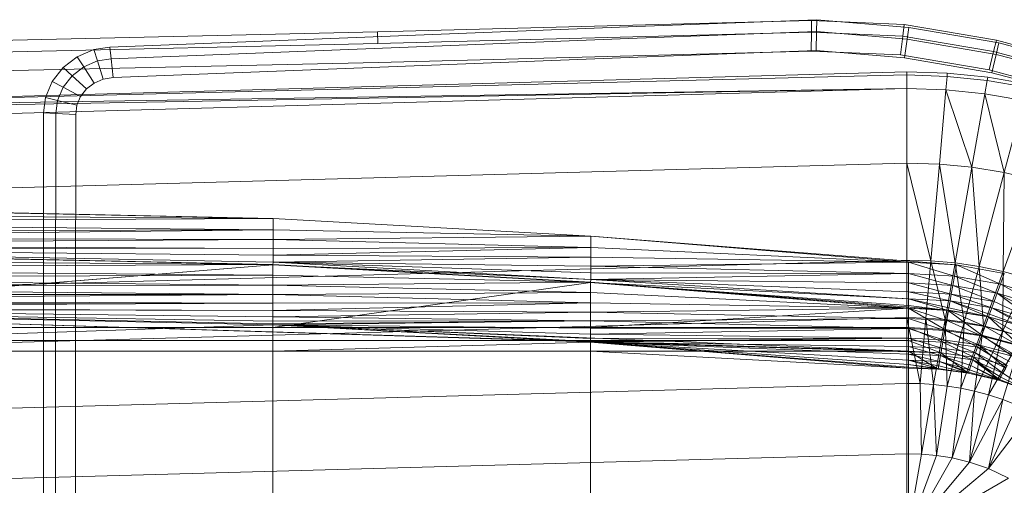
# Model space of a CAD drawing. Header units: metres. Extents: x 391.1 to 427.5, y 12.7 to 28.4.
# Tile 94 of 135: x 407.743 to 408.099, y 27.25 to 27.418. Entities that reach past the tile are written whole.
import ezdxf

# ---------------------------------------------------------------- set-up
doc = ezdxf.new("R2010")
doc.units = ezdxf.units.M
doc.layers.add('A-DETL-____-MBND', color=7, linetype='Continuous', lineweight=18)
doc.layers.add('A-GENM-____-OTLN', color=7, linetype='Continuous', lineweight=18)

# ---------------------------------------------------------------- blocks, each defined once
blk = doc.blocks.new('Family - LONDR55-XX_ZZ-ARQ-CAA-M3D-Londres55-154724-04_PCI_P1')
at = {"layer": 'A-DETL-____-MBND', "color": 253, "true_color": 0xaaaaaa}
for p, q in [((0.02769, 0.72747), (0.02057, 0.40793)), ((0.02769, 0.72747), (0.02057, 0.40793)), ((0.03191, 0.72725), (0.02479, 0.40776)), ((0.03191, 0.72725), (0.02479, 0.40776)), ((0.03874, 0.72691), (0.03162, 0.40749)), ((0.03874, 0.72691), (0.03162, 0.40749)), ((0.03494, 0.21652), (0.04902, 0.7262)), ((0.04902, 0.7262), (0.03612, 0.21652)), ((0.04902, 0.7262), (0.04107, 0.21652)), ((0.0502, 0.7262), (0.04107, 0.21652)), ((0.05515, 0.7262), (0.04107, 0.21652)), ((0.08204, 0.7262), (0.06796, 0.21652)), ((0.08802, 0.44565), (0.08189, 0.7262)), ((0.08202, 0.72555), (0.08802, 0.44565)), ((0.08202, 0.72555), (0.08802, 0.44565)), ((0.08578, 0.72555), (0.08802, 0.44565)), ((0.08578, 0.72555), (0.08802, 0.44565)), ((0.0892, 0.72555), (0.08802, 0.44565)), ((0.08802, 0.44565), (0.0892, 0.72555)), ((0.0892, 0.72555), (0.09212, 0.44566)), ((0.0892, 0.72555), (0.09212, 0.44566)), ((0.09248, 0.72555), (0.09212, 0.44566)), ((0.09212, 0.44566), (0.09248, 0.72555)), ((0.09212, 0.44566), (0.09491, 0.72555)), ((0.09212, 0.44566), (0.09491, 0.72555)), ((0.09491, 0.72555), (0.09554, 0.44566)), ((0.09491, 0.72555), (0.09554, 0.44566)), ((0.09737, 0.72555), (0.09554, 0.44566)), ((0.09554, 0.44566), (0.09737, 0.72555)), ((0.09737, 0.72555), (0.09882, 0.44566)), ((0.09737, 0.72555), (0.09882, 0.44566)), ((0.09837, 0.72555), (0.09882, 0.44566)), ((0.09837, 0.72555), (0.10126, 0.44566)), ((0.09837, 0.72555), (0.09882, 0.44566)), ((0.09837, 0.72555), (0.10371, 0.44566)), ((0.09837, 0.72555), (0.10126, 0.44566)), ((0.09837, 0.72555), (0.10471, 0.44572)), ((0.09837, 0.72555), (0.10371, 0.44566)), ((0.09837, 0.72555), (0.10471, 0.44572)), ((0.10461, 0.44571), (0.09848, 0.7262)), ((0.09861, 0.7256), (0.10461, 0.44571)), ((0.09861, 0.7256), (0.10461, 0.44571)), ((0.10238, 0.7256), (0.10461, 0.44571)), ((0.10238, 0.7256), (0.10461, 0.44571)), ((0.11707, 0.7262), (0.10299, 0.21652)), ((0.10604, 0.7256), (0.10461, 0.44571)), ((0.10461, 0.44571), (0.10604, 0.7256)), ((0.12737, 0.72561), (0.10471, 0.44572)), ((0.10471, 0.44572), (0.12737, 0.72561)), ((0.10604, 0.7256), (0.10839, 0.44571)), ((0.10604, 0.7256), (0.10839, 0.44571)), ((0.10947, 0.7256), (0.10839, 0.44571)), ((0.10839, 0.44571), (0.10947, 0.7256)), ((0.10947, 0.7256), (0.11204, 0.44571)), ((0.10947, 0.7256), (0.11204, 0.44571)), ((0.11257, 0.7256), (0.11204, 0.44571)), ((0.11204, 0.44571), (0.11257, 0.7256)), ((0.11257, 0.7256), (0.11547, 0.44571)), ((0.11257, 0.7256), (0.11547, 0.44571)), ((0.11525, 0.7256), (0.11547, 0.44571)), ((0.11525, 0.7256), (0.11547, 0.44571)), ((0.11742, 0.7256), (0.11547, 0.44571)), ((0.11547, 0.44571), (0.11742, 0.7256)), ((0.11742, 0.7256), (0.11858, 0.44571)), ((0.11742, 0.7256), (0.11858, 0.44571)), ((0.11902, 0.7256), (0.11858, 0.44571)), ((0.11858, 0.44571), (0.11902, 0.7256)), ((0.11858, 0.44571), (0.12, 0.7256)), ((0.11858, 0.44571), (0.12, 0.7256)), ((0.12, 0.7256), (0.12125, 0.44571)), ((0.12, 0.7256), (0.12125, 0.44571)), ((0.12032, 0.7256), (0.12632, 0.44571)), ((0.12032, 0.7256), (0.12125, 0.44571)), ((0.12032, 0.7256), (0.12343, 0.44571)), ((0.12032, 0.7256), (0.12125, 0.44571)), ((0.12032, 0.7256), (0.12503, 0.44571)), ((0.12032, 0.7256), (0.12343, 0.44571)), ((0.12032, 0.7256), (0.12601, 0.44571)), ((0.12032, 0.7256), (0.12503, 0.44571)), ((0.12032, 0.7256), (0.12632, 0.44571)), ((0.12032, 0.7256), (0.12601, 0.44571)), ((0.12032, 0.7256), (0.12632, 0.44571)), ((0.12032, 0.7256), (0.13594, 0.21593)), ((0.12032, 0.7256), (0.12632, 0.44571)), ((0.12032, 0.7256), (0.13594, 0.21593)), ((0.12032, 0.7256), (0.13646, 0.2042)), ((0.13782, 0.7262), (0.12375, 0.21652)), ((0.13594, 0.72561), (0.12632, 0.44571)), ((0.12632, 0.44571), (0.13594, 0.72561)), ((0.12737, 0.72561), (0.12737, 0.44571)), ((0.12737, 0.72561), (0.12737, 0.44571)), ((0.13205, 0.72561), (0.13205, 0.44571)), ((0.13205, 0.72561), (0.13205, 0.44571)), ((0.13594, 0.72561), (0.13594, 0.44571)), ((0.13594, 0.72561), (0.13594, 0.44571)), ((0.13594, 0.44571), (0.13594, 0.72561)), ((0.13594, 0.72561), (0.13594, 0.44571)), ((0.16159, 0.7262), (0.14752, 0.21652)), ((0.18701, 0.7262), (0.17293, 0.21652)), ((0.03847, 0.52548), (0.04426, 0.52793)), ((0.03847, 0.52548), (0.04426, 0.52793)), ((0.04426, 0.52793), (0.04975, 0.52867)), ((0.04426, 0.52793), (0.04975, 0.52867)), ((0.04426, 0.52793), (0.04534, 0.52359)), ((0.04534, 0.52359), (0.04426, 0.52793)), ((0.04975, 0.52867), (0.12668, 0.52871)), ((0.04975, 0.52867), (0.12668, 0.52871)), ((0.04975, 0.52867), (0.05002, 0.52422)), ((0.05002, 0.52422), (0.04975, 0.52867)), ((0.12668, 0.52871), (0.27914, 0.52871)), ((0.12668, 0.52871), (0.27914, 0.52871)), ((0.03345, 0.52157), (0.03847, 0.52548)), ((0.03345, 0.52157), (0.03847, 0.52548)), ((0.03847, 0.52548), (0.04055, 0.52156)), ((0.04055, 0.52156), (0.03847, 0.52548)), ((0.04055, 0.52156), (0.04534, 0.52359)), ((0.04055, 0.52156), (0.04534, 0.52359)), ((0.04534, 0.52359), (0.05002, 0.52422)), ((0.04534, 0.52359), (0.05002, 0.52422)), ((0.04534, 0.52359), (0.04707, 0.51657)), ((0.04707, 0.51657), (0.04534, 0.52359)), ((0.05002, 0.52422), (0.12668, 0.52427)), ((0.05002, 0.52422), (0.12668, 0.52427)), ((0.05002, 0.52422), (0.05045, 0.51703)), ((0.05045, 0.51703), (0.05002, 0.52422)), ((0.12668, 0.52427), (0.27914, 0.52427)), ((0.12668, 0.52427), (0.27914, 0.52427)), ((0.02953, 0.51645), (0.03345, 0.52157)), ((0.02953, 0.51645), (0.03345, 0.52157)), ((0.03345, 0.52157), (0.0364, 0.51833)), ((0.0364, 0.51833), (0.03345, 0.52157)), ((0.0364, 0.51833), (0.04055, 0.52156)), ((0.0364, 0.51833), (0.04055, 0.52156)), ((0.04055, 0.52156), (0.04391, 0.51523)), ((0.04391, 0.51523), (0.04055, 0.52156)), ((0.02697, 0.51046), (0.02953, 0.51645)), ((0.02697, 0.51046), (0.02953, 0.51645)), ((0.02953, 0.51645), (0.03316, 0.5141)), ((0.03316, 0.5141), (0.02953, 0.51645)), ((0.03316, 0.5141), (0.0364, 0.51833)), ((0.03316, 0.5141), (0.0364, 0.51833)), ((0.0364, 0.51833), (0.04118, 0.5131)), ((0.04118, 0.5131), (0.0364, 0.51833)), ((0.04707, 0.51657), (0.04391, 0.51523)), ((0.04707, 0.51657), (0.04391, 0.51523)), ((0.04391, 0.51523), (0.04707, 0.51657)), ((0.04707, 0.51657), (0.04391, 0.51523)), ((0.05045, 0.51703), (0.04707, 0.51657)), ((0.05045, 0.51703), (0.04707, 0.51657)), ((0.04707, 0.51657), (0.05045, 0.51703)), ((0.05045, 0.51703), (0.04707, 0.51657)), ((0.12668, 0.51707), (0.05045, 0.51703)), ((0.12668, 0.51707), (0.05045, 0.51703)), ((0.05045, 0.51703), (0.12668, 0.51707)), ((0.12668, 0.51707), (0.05045, 0.51703)), ((0.27914, 0.51707), (0.12668, 0.51707)), ((0.27914, 0.51707), (0.12668, 0.51707)), ((0.12668, 0.51707), (0.27914, 0.51707)), ((0.27914, 0.51707), (0.12668, 0.51707)), ((0.03104, 0.50915), (0.03316, 0.5141)), ((0.03104, 0.50915), (0.03316, 0.5141)), ((0.03316, 0.5141), (0.03904, 0.51031)), ((0.03904, 0.51031), (0.03316, 0.5141)), ((0.04118, 0.5131), (0.03904, 0.51031)), ((0.04118, 0.5131), (0.03904, 0.51031)), ((0.03904, 0.51031), (0.04118, 0.5131)), ((0.04118, 0.5131), (0.03904, 0.51031)), ((0.04391, 0.51523), (0.04118, 0.5131)), ((0.04391, 0.51523), (0.04118, 0.5131)), ((0.04118, 0.5131), (0.04391, 0.51523)), ((0.04391, 0.51523), (0.04118, 0.5131)), ((0.02604, 0.50472), (0.02697, 0.51046)), ((0.02604, 0.50472), (0.02697, 0.51046)), ((0.02697, 0.51046), (0.03104, 0.50915)), ((0.03104, 0.50915), (0.02697, 0.51046)), ((0.03025, 0.50425), (0.03104, 0.50915)), ((0.03025, 0.50425), (0.03104, 0.50915)), ((0.03104, 0.50915), (0.03764, 0.50704)), ((0.03764, 0.50704), (0.03104, 0.50915)), ((0.03904, 0.51031), (0.03764, 0.50704)), ((0.03904, 0.51031), (0.03764, 0.50704)), ((0.03764, 0.50704), (0.03904, 0.51031)), ((0.03904, 0.51031), (0.03764, 0.50704)), ((0.03764, 0.50704), (0.03707, 0.5035)), ((0.03764, 0.50704), (0.03707, 0.5035)), ((0.03707, 0.5035), (0.03764, 0.50704)), ((0.03764, 0.50704), (0.03707, 0.5035)), ((0.01865, 0.31422), (0.02604, 0.50472)), ((0.01865, 0.31422), (0.02604, 0.50472)), ((0.02287, 0.31404), (0.03025, 0.50425)), ((0.02287, 0.31404), (0.03025, 0.50425)), ((0.02604, 0.50472), (0.03025, 0.50425)), ((0.03025, 0.50425), (0.02604, 0.50472)), ((0.03707, 0.5035), (0.0297, 0.31375)), ((0.03707, 0.5035), (0.0297, 0.31375)), ((0.0297, 0.31375), (0.03707, 0.5035)), ((0.03707, 0.5035), (0.0297, 0.31375)), ((0.03025, 0.50425), (0.03707, 0.5035)), ((0.03707, 0.5035), (0.03025, 0.50425)), ((0.08802, 0.44565), (0.09212, 0.44566)), ((0.08802, 0.44565), (0.09212, 0.44566)), ((0.08802, 0.44565), (0.09437, 0.33076)), ((0.09212, 0.44566), (0.09437, 0.33076)), ((0.09212, 0.44566), (0.09554, 0.44566)), ((0.09212, 0.44566), (0.09437, 0.33076)), ((0.09212, 0.44566), (0.09554, 0.44566)), ((0.09554, 0.44566), (0.09437, 0.33076)), ((0.09437, 0.33076), (0.09554, 0.44566)), ((0.09554, 0.44566), (0.09846, 0.33077)), ((0.09554, 0.44566), (0.09882, 0.44566)), ((0.09554, 0.44566), (0.09882, 0.44566)), ((0.09554, 0.44566), (0.09846, 0.33077)), ((0.09882, 0.44566), (0.09846, 0.33077)), ((0.09846, 0.33077), (0.09882, 0.44566)), ((0.09846, 0.33077), (0.10126, 0.44566)), ((0.09846, 0.33077), (0.10126, 0.44566)), ((0.10126, 0.44566), (0.09882, 0.44566)), ((0.09882, 0.44566), (0.10126, 0.44566)), ((0.10371, 0.44566), (0.10126, 0.44566)), ((0.10126, 0.44566), (0.10188, 0.33077)), ((0.10126, 0.44566), (0.10371, 0.44566)), ((0.10126, 0.44566), (0.10188, 0.33077)), ((0.10371, 0.44566), (0.10188, 0.33077)), ((0.10188, 0.33077), (0.10371, 0.44566)), ((0.10471, 0.44572), (0.10371, 0.44566)), ((0.10371, 0.44566), (0.10471, 0.44572)), ((0.10371, 0.44566), (0.10516, 0.33077)), ((0.10371, 0.44566), (0.11005, 0.33077)), ((0.10371, 0.44566), (0.1076, 0.33077)), ((0.10371, 0.44566), (0.10516, 0.33077)), ((0.10371, 0.44566), (0.11005, 0.33077)), ((0.10371, 0.44566), (0.1076, 0.33077)), ((0.10461, 0.44571), (0.10839, 0.44571)), ((0.10461, 0.44571), (0.10839, 0.44571)), ((0.10461, 0.44571), (0.11096, 0.33082)), ((0.10471, 0.44572), (0.11005, 0.33077)), ((0.10471, 0.44572), (0.11105, 0.33082)), ((0.10471, 0.44572), (0.11005, 0.33077)), ((0.10471, 0.44572), (0.12737, 0.44571)), ((0.10471, 0.44572), (0.11105, 0.33082)), ((0.10471, 0.44572), (0.12737, 0.44571)), ((0.10839, 0.44571), (0.11096, 0.33082)), ((0.10839, 0.44571), (0.11204, 0.44571)), ((0.10839, 0.44571), (0.11204, 0.44571)), ((0.10839, 0.44571), (0.11096, 0.33082)), ((0.11204, 0.44571), (0.11096, 0.33082)), ((0.11096, 0.33082), (0.11204, 0.44571)), ((0.12737, 0.44571), (0.11105, 0.33082)), ((0.11105, 0.33082), (0.12737, 0.44571)), ((0.11204, 0.44571), (0.11473, 0.33082)), ((0.11204, 0.44571), (0.11547, 0.44571)), ((0.11204, 0.44571), (0.11547, 0.44571)), ((0.11204, 0.44571), (0.11473, 0.33082)), ((0.11547, 0.44571), (0.11473, 0.33082)), ((0.11473, 0.33082), (0.11547, 0.44571)), ((0.11547, 0.44571), (0.11839, 0.33082)), ((0.11547, 0.44571), (0.11858, 0.44571)), ((0.11547, 0.44571), (0.11858, 0.44571)), ((0.11547, 0.44571), (0.11839, 0.33082)), ((0.11858, 0.44571), (0.11839, 0.33082)), ((0.11839, 0.33082), (0.11858, 0.44571)), ((0.11839, 0.33082), (0.12125, 0.44571)), ((0.11839, 0.33082), (0.12125, 0.44571)), ((0.11858, 0.44571), (0.12125, 0.44571)), ((0.11858, 0.44571), (0.12125, 0.44571)), ((0.12125, 0.44571), (0.12182, 0.33082)), ((0.12343, 0.44571), (0.12125, 0.44571)), ((0.12125, 0.44571), (0.12343, 0.44571)), ((0.12125, 0.44571), (0.12182, 0.33082)), ((0.12343, 0.44571), (0.12182, 0.33082)), ((0.12182, 0.33082), (0.12343, 0.44571)), ((0.12503, 0.44571), (0.12343, 0.44571)), ((0.12343, 0.44571), (0.12492, 0.33082)), ((0.12343, 0.44571), (0.12503, 0.44571)), ((0.12343, 0.44571), (0.12492, 0.33082)), ((0.12503, 0.44571), (0.12492, 0.33082)), ((0.12492, 0.33082), (0.12503, 0.44571)), ((0.12492, 0.33082), (0.12601, 0.44571)), ((0.12492, 0.33082), (0.12601, 0.44571)), ((0.12492, 0.33082), (0.12632, 0.44571)), ((0.12492, 0.33082), (0.12632, 0.44571)), ((0.12601, 0.44571), (0.12503, 0.44571)), ((0.12503, 0.44571), (0.12601, 0.44571)), ((0.12632, 0.44571), (0.12601, 0.44571)), ((0.12601, 0.44571), (0.12632, 0.44571)), ((0.12632, 0.44571), (0.13266, 0.33082)), ((0.12632, 0.44571), (0.1276, 0.33082)), ((0.12632, 0.44571), (0.12977, 0.33082)), ((0.12632, 0.44571), (0.1276, 0.33082)), ((0.12632, 0.44571), (0.13137, 0.33082)), ((0.12632, 0.44571), (0.12977, 0.33082)), ((0.12632, 0.44571), (0.13235, 0.33082)), ((0.12632, 0.44571), (0.13137, 0.33082)), ((0.12632, 0.44571), (0.13266, 0.33082)), ((0.12632, 0.44571), (0.13235, 0.33082)), ((0.12632, 0.44571), (0.13594, 0.21593)), ((0.12632, 0.44571), (0.13266, 0.33082)), ((0.12632, 0.44571), (0.13594, 0.21593)), ((0.12632, 0.44571), (0.13594, 0.44571)), ((0.12632, 0.44571), (0.13266, 0.33082)), ((0.12632, 0.44571), (0.13594, 0.44571)), ((0.12737, 0.44571), (0.12737, 0.33082)), ((0.12737, 0.44571), (0.13205, 0.44571)), ((0.12737, 0.44571), (0.13205, 0.44571)), ((0.12737, 0.44571), (0.12737, 0.33082)), ((0.13205, 0.44571), (0.13205, 0.33082)), ((0.13594, 0.44571), (0.13205, 0.44571)), ((0.13205, 0.44571), (0.13205, 0.33082)), ((0.13205, 0.44571), (0.13594, 0.44571)), ((0.13594, 0.44571), (0.13266, 0.33082)), ((0.13594, 0.44571), (0.13266, 0.33082)), ((0.13594, 0.44571), (0.13594, 0.33082)), ((0.13594, 0.44571), (0.27003, 0.44571)), ((0.13594, 0.44571), (0.27003, 0.44571)), ((0.13594, 0.44571), (0.13594, 0.33082)), ((0.13594, 0.33082), (0.13594, 0.44571)), ((0.13594, 0.44571), (0.27003, 0.44571)), ((0.13594, 0.44571), (0.27003, 0.44571)), ((0.13594, 0.44571), (0.13594, 0.33082)), ((0.02057, 0.40793), (0.01643, 0.25093)), ((0.02057, 0.40793), (0.01643, 0.25093)), ((0.02057, 0.40793), (0.02479, 0.40776)), ((0.02479, 0.40776), (0.02057, 0.40793)), ((0.02479, 0.40776), (0.02066, 0.25097)), ((0.02479, 0.40776), (0.02066, 0.25097)), ((0.03162, 0.40749), (0.0275, 0.25103)), ((0.03162, 0.40749), (0.0275, 0.25103)), ((0.09437, 0.33076), (0.09846, 0.33077)), ((0.09437, 0.33076), (0.09846, 0.33077)), ((0.09437, 0.33076), (0.10371, 0.21587)), ((0.09437, 0.33076), (0.10371, 0.21587)), ((0.09437, 0.33076), (0.10473, 0.19854)), ((0.09846, 0.33077), (0.10371, 0.21587)), ((0.09846, 0.33077), (0.10188, 0.33077)), ((0.09846, 0.33077), (0.10188, 0.33077)), ((0.09846, 0.33077), (0.10371, 0.21587)), ((0.10188, 0.33077), (0.10371, 0.21587)), ((0.10188, 0.33077), (0.10516, 0.33077)), ((0.10188, 0.33077), (0.10516, 0.33077)), ((0.10188, 0.33077), (0.10371, 0.21587)), ((0.10516, 0.33077), (0.10371, 0.21587)), ((0.10371, 0.21587), (0.10516, 0.33077)), ((0.1076, 0.33077), (0.10516, 0.33077)), ((0.10516, 0.33077), (0.10781, 0.21587)), ((0.10516, 0.33077), (0.1076, 0.33077)), ((0.10516, 0.33077), (0.10781, 0.21587)), ((0.11005, 0.33077), (0.1076, 0.33077)), ((0.1076, 0.33077), (0.10781, 0.21587)), ((0.1076, 0.33077), (0.11005, 0.33077)), ((0.1076, 0.33077), (0.10781, 0.21587)), ((0.11005, 0.33077), (0.10781, 0.21587)), ((0.10781, 0.21587), (0.11005, 0.33077)), ((0.11105, 0.33082), (0.11005, 0.33077)), ((0.11005, 0.33077), (0.11105, 0.33082)), ((0.11005, 0.33077), (0.11123, 0.21587)), ((0.11005, 0.33077), (0.11694, 0.21587)), ((0.11005, 0.33077), (0.11451, 0.21587)), ((0.11005, 0.33077), (0.11123, 0.21587)), ((0.11005, 0.33077), (0.11694, 0.21587)), ((0.11005, 0.33077), (0.11451, 0.21587)), ((0.11096, 0.33082), (0.11473, 0.33082)), ((0.11096, 0.33082), (0.11473, 0.33082)), ((0.11096, 0.33082), (0.1203, 0.21587)), ((0.11096, 0.33082), (0.1203, 0.21587)), ((0.11096, 0.33082), (0.12107, 0.20142)), ((0.11105, 0.33082), (0.11694, 0.21587)), ((0.11105, 0.33082), (0.1194, 0.21587)), ((0.11105, 0.33082), (0.11694, 0.21587)), ((0.11105, 0.33082), (0.12039, 0.21593)), ((0.11105, 0.33082), (0.1194, 0.21587)), ((0.11105, 0.33082), (0.12737, 0.33082)), ((0.11105, 0.33082), (0.12039, 0.21593)), ((0.11105, 0.33082), (0.12737, 0.33082)), ((0.11473, 0.33082), (0.1203, 0.21587)), ((0.11473, 0.33082), (0.11839, 0.33082)), ((0.11473, 0.33082), (0.11839, 0.33082)), ((0.11473, 0.33082), (0.1203, 0.21587)), ((0.11839, 0.33082), (0.1203, 0.21587)), ((0.11839, 0.33082), (0.12182, 0.33082)), ((0.11839, 0.33082), (0.1203, 0.21587)), ((0.11839, 0.33082), (0.12182, 0.33082)), ((0.12182, 0.33082), (0.1203, 0.21587)), ((0.1203, 0.21587), (0.12182, 0.33082)), ((0.12737, 0.33082), (0.12039, 0.21593)), ((0.12039, 0.21593), (0.12737, 0.33082)), ((0.12182, 0.33082), (0.12407, 0.21587)), ((0.12182, 0.33082), (0.12492, 0.33082)), ((0.12182, 0.33082), (0.12492, 0.33082)), ((0.12182, 0.33082), (0.12407, 0.21587)), ((0.12492, 0.33082), (0.12407, 0.21587)), ((0.12407, 0.21587), (0.12492, 0.33082)), ((0.12492, 0.33082), (0.12773, 0.21587)), ((0.12492, 0.33082), (0.1276, 0.33082)), ((0.12492, 0.33082), (0.1276, 0.33082)), ((0.12492, 0.33082), (0.12773, 0.21587)), ((0.12737, 0.33082), (0.12737, 0.21593)), ((0.12737, 0.33082), (0.13205, 0.33082)), ((0.12737, 0.33082), (0.13205, 0.33082)), ((0.12737, 0.33082), (0.12737, 0.21593)), ((0.1276, 0.33082), (0.12773, 0.21587)), ((0.12977, 0.33082), (0.1276, 0.33082)), ((0.1276, 0.33082), (0.12977, 0.33082)), ((0.1276, 0.33082), (0.12773, 0.21587)), ((0.12977, 0.33082), (0.12773, 0.21587)), ((0.12773, 0.21587), (0.12977, 0.33082)), ((0.13137, 0.33082), (0.12977, 0.33082)), ((0.12977, 0.33082), (0.13116, 0.21587)), ((0.12977, 0.33082), (0.13137, 0.33082)), ((0.12977, 0.33082), (0.13116, 0.21587)), ((0.13137, 0.33082), (0.13116, 0.21587)), ((0.13116, 0.21587), (0.13137, 0.33082)), ((0.13116, 0.21587), (0.13235, 0.33082)), ((0.13116, 0.21587), (0.13235, 0.33082)), ((0.13116, 0.21587), (0.13266, 0.33082)), ((0.13116, 0.21587), (0.13266, 0.33082)), ((0.13235, 0.33082), (0.13137, 0.33082)), ((0.13137, 0.33082), (0.13235, 0.33082)), ((0.13205, 0.33082), (0.13205, 0.21593)), ((0.13594, 0.33082), (0.13205, 0.33082)), ((0.13205, 0.33082), (0.13205, 0.21593)), ((0.13205, 0.33082), (0.13594, 0.33082)), ((0.13266, 0.33082), (0.13235, 0.33082)), ((0.13235, 0.33082), (0.13266, 0.33082)), ((0.13266, 0.33082), (0.142, 0.21587)), ((0.13594, 0.33082), (0.13266, 0.33082)), ((0.13266, 0.33082), (0.142, 0.21587)), ((0.13266, 0.33082), (0.13426, 0.21587)), ((0.13266, 0.33082), (0.13694, 0.21587)), ((0.13266, 0.33082), (0.13426, 0.21587)), ((0.13266, 0.33082), (0.13911, 0.21587)), ((0.13266, 0.33082), (0.13694, 0.21587)), ((0.13266, 0.33082), (0.14071, 0.21587)), ((0.13266, 0.33082), (0.13911, 0.21587)), ((0.13266, 0.33082), (0.14169, 0.21587)), ((0.13266, 0.33082), (0.14071, 0.21587)), ((0.13266, 0.33082), (0.142, 0.21587)), ((0.13266, 0.33082), (0.14169, 0.21587)), ((0.13266, 0.33082), (0.13594, 0.21593)), ((0.13266, 0.33082), (0.13594, 0.21593)), ((0.13594, 0.33082), (0.142, 0.21587)), ((0.13594, 0.21593), (0.13594, 0.33082)), ((0.142, 0.21587), (0.13594, 0.33082)), ((0.13594, 0.33082), (0.13594, 0.21593)), ((0.13594, 0.33082), (0.27003, 0.33082)), ((0.13594, 0.33082), (0.142, 0.21587)), ((0.13594, 0.33082), (0.13594, 0.21593)), ((0.142, 0.21587), (0.13594, 0.33082)), ((0.13594, 0.33082), (0.27003, 0.33082)), ((0.13594, 0.21593), (0.13594, 0.33082)), ((0.13594, 0.33082), (0.27003, 0.33082)), ((0.13594, 0.33082), (0.13594, 0.21593)), ((0.13594, 0.33082), (0.27003, 0.33082)), ((0.01617, 0.24905), (0.01865, 0.31422)), ((0.01617, 0.24905), (0.01865, 0.31422)), ((0.0204, 0.24916), (0.02287, 0.31404)), ((0.0204, 0.24916), (0.02287, 0.31404)), ((0.0297, 0.31375), (0.02725, 0.24933)), ((0.0297, 0.31375), (0.02725, 0.24933)), ((0.02725, 0.24933), (0.0297, 0.31375)), ((0.0297, 0.31375), (0.02725, 0.24933)), ((0.01643, 0.25093), (0.02066, 0.25097)), ((0.02066, 0.25097), (0.01643, 0.25093)), ((0.01643, 0.25093), (0.01789, 0.21744)), ((0.01643, 0.25093), (0.01789, 0.21744)), ((0.0204, 0.24916), (0.02725, 0.24933)), ((0.02725, 0.24933), (0.0204, 0.24916)), ((0.02066, 0.25097), (0.0275, 0.25103)), ((0.0275, 0.25103), (0.02066, 0.25097)), ((0.02066, 0.25097), (0.0221, 0.21793)), ((0.02066, 0.25097), (0.0221, 0.21793)), ((0.02725, 0.24933), (0.02992, 0.21736)), ((0.02725, 0.24933), (0.02992, 0.21736)), ((0.02992, 0.21736), (0.02725, 0.24933)), ((0.02725, 0.24933), (0.02992, 0.21736)), ((0.0275, 0.25103), (0.02891, 0.21873)), ((0.0275, 0.25103), (0.02891, 0.21873)), ((0.01617, 0.24905), (0.0204, 0.24916)), ((0.0204, 0.24916), (0.01617, 0.24905)), ((0.01894, 0.2158), (0.01617, 0.24905)), ((0.01894, 0.2158), (0.01617, 0.24905)), ((0.02314, 0.2164), (0.0204, 0.24916)), ((0.02314, 0.2164), (0.0204, 0.24916)), ((0.01789, 0.21744), (0.0221, 0.21793)), ((0.0221, 0.21793), (0.01789, 0.21744)), ((0.01789, 0.21744), (0.02351, 0.18411)), ((0.01789, 0.21744), (0.02351, 0.18411)), ((0.0221, 0.21793), (0.02891, 0.21873)), ((0.02891, 0.21873), (0.0221, 0.21793)), ((0.0221, 0.21793), (0.02763, 0.18512)), ((0.0221, 0.21793), (0.02763, 0.18512)), ((0.02314, 0.2164), (0.02992, 0.21736)), ((0.02992, 0.21736), (0.02314, 0.2164)), ((0.02891, 0.21873), (0.0343, 0.18674)), ((0.02891, 0.21873), (0.0343, 0.18674)), ((0.02992, 0.21736), (0.03536, 0.18578)), ((0.02992, 0.21736), (0.03536, 0.18578)), ((0.03536, 0.18578), (0.02992, 0.21736)), ((0.02992, 0.21736), (0.03536, 0.18578)), ((0.01894, 0.2158), (0.02314, 0.2164)), ((0.02314, 0.2164), (0.01894, 0.2158)), ((0.02457, 0.18317), (0.01894, 0.2158)), ((0.02457, 0.18317), (0.01894, 0.2158)), ((0.02869, 0.18417), (0.02314, 0.2164)), ((0.02869, 0.18417), (0.02314, 0.2164)), ((0.03544, 0.20186), (0.03494, 0.21652)), ((0.03494, 0.21652), (0.03612, 0.21652)), ((0.03612, 0.21652), (0.03662, 0.20196)), ((0.03612, 0.21652), (0.04107, 0.21652)), ((0.04107, 0.21652), (0.04155, 0.20239)), ((0.06796, 0.21652), (0.04107, 0.21652)), ((0.06796, 0.21652), (0.06834, 0.20474)), ((0.06796, 0.21652), (0.10325, 0.20779)), ((0.10299, 0.21652), (0.06796, 0.21652)), ((0.10299, 0.21652), (0.10325, 0.20779)), ((0.12375, 0.21652), (0.10299, 0.21652)), ((0.10371, 0.21587), (0.10473, 0.19854)), ((0.10371, 0.21587), (0.10876, 0.19926)), ((0.10371, 0.21587), (0.10473, 0.19854)), ((0.10371, 0.21587), (0.10781, 0.21587)), ((0.10371, 0.21587), (0.10781, 0.21587)), ((0.10371, 0.21587), (0.10876, 0.19926)), ((0.10781, 0.21587), (0.10876, 0.19926)), ((0.10781, 0.21587), (0.11213, 0.19985)), ((0.10781, 0.21587), (0.10876, 0.19926)), ((0.10781, 0.21587), (0.11123, 0.21587)), ((0.10781, 0.21587), (0.11123, 0.21587)), ((0.10781, 0.21587), (0.11213, 0.19985)), ((0.11123, 0.21587), (0.11213, 0.19985)), ((0.11451, 0.21587), (0.11123, 0.21587)), ((0.11123, 0.21587), (0.11536, 0.20042)), ((0.11123, 0.21587), (0.11213, 0.19985)), ((0.11123, 0.21587), (0.11451, 0.21587)), ((0.11123, 0.21587), (0.11536, 0.20042)), ((0.11694, 0.21587), (0.11451, 0.21587)), ((0.11451, 0.21587), (0.11536, 0.20042)), ((0.11451, 0.21587), (0.11776, 0.20085)), ((0.11451, 0.21587), (0.11536, 0.20042)), ((0.11451, 0.21587), (0.11694, 0.21587)), ((0.11451, 0.21587), (0.11776, 0.20085)), ((0.1194, 0.21587), (0.11694, 0.21587)), ((0.11694, 0.21587), (0.11776, 0.20085)), ((0.11694, 0.21587), (0.12018, 0.20127)), ((0.11694, 0.21587), (0.11776, 0.20085)), ((0.11694, 0.21587), (0.1194, 0.21587)), ((0.11694, 0.21587), (0.12115, 0.2015)), ((0.11694, 0.21587), (0.12115, 0.2015)), ((0.11694, 0.21587), (0.12018, 0.20127)), ((0.12039, 0.21593), (0.1194, 0.21587)), ((0.1194, 0.21587), (0.12039, 0.21593)), ((0.1194, 0.21587), (0.12115, 0.2015)), ((0.1194, 0.21587), (0.12115, 0.2015)), ((0.1203, 0.21587), (0.12107, 0.20142)), ((0.1203, 0.21587), (0.12478, 0.20208)), ((0.1203, 0.21587), (0.12107, 0.20142)), ((0.1203, 0.21587), (0.12407, 0.21587)), ((0.1203, 0.21587), (0.12407, 0.21587)), ((0.1203, 0.21587), (0.12478, 0.20208)), ((0.12039, 0.21593), (0.12115, 0.2015)), ((0.12039, 0.21593), (0.12802, 0.20271)), ((0.12039, 0.21593), (0.12115, 0.2015)), ((0.12039, 0.21593), (0.12737, 0.21593)), ((0.12039, 0.21593), (0.12737, 0.21593)), ((0.12039, 0.21593), (0.12802, 0.20271)), ((0.12375, 0.21652), (0.12393, 0.2096)), ((0.12375, 0.21652), (0.14762, 0.21167)), ((0.14752, 0.21652), (0.12375, 0.21652)), ((0.12407, 0.21587), (0.12478, 0.20208)), ((0.12407, 0.21587), (0.12838, 0.20272)), ((0.12407, 0.21587), (0.12478, 0.20208)), ((0.12407, 0.21587), (0.12773, 0.21587)), ((0.12407, 0.21587), (0.12773, 0.21587)), ((0.12407, 0.21587), (0.12838, 0.20272)), ((0.12737, 0.21593), (0.12802, 0.20271)), ((0.12737, 0.21593), (0.13205, 0.21593)), ((0.12737, 0.21593), (0.13262, 0.20352)), ((0.12737, 0.21593), (0.12802, 0.20271)), ((0.12737, 0.21593), (0.13205, 0.21593)), ((0.12737, 0.21593), (0.13262, 0.20352)), ((0.12773, 0.21587), (0.12838, 0.20272)), ((0.12773, 0.21587), (0.13176, 0.20331)), ((0.12773, 0.21587), (0.12838, 0.20272)), ((0.12773, 0.21587), (0.13116, 0.21587)), ((0.12773, 0.21587), (0.13116, 0.21587)), ((0.12773, 0.21587), (0.13176, 0.20331)), ((0.13116, 0.21587), (0.13176, 0.20331)), ((0.13116, 0.21587), (0.13482, 0.20385)), ((0.13116, 0.21587), (0.13176, 0.20331)), ((0.13116, 0.21587), (0.13426, 0.21587)), ((0.13116, 0.21587), (0.13426, 0.21587)), ((0.13116, 0.21587), (0.13482, 0.20385)), ((0.13205, 0.21593), (0.13262, 0.20352)), ((0.13594, 0.21593), (0.13205, 0.21593)), ((0.13205, 0.21593), (0.13646, 0.2042)), ((0.13205, 0.21593), (0.13262, 0.20352)), ((0.13205, 0.21593), (0.13594, 0.21593)), ((0.13205, 0.21593), (0.13646, 0.2042)), ((0.13426, 0.21587), (0.13482, 0.20385)), ((0.13694, 0.21587), (0.13426, 0.21587)), ((0.13426, 0.21587), (0.13745, 0.20431)), ((0.13426, 0.21587), (0.13482, 0.20385)), ((0.13426, 0.21587), (0.13694, 0.21587)), ((0.13426, 0.21587), (0.13745, 0.20431)), ((0.142, 0.21587), (0.13594, 0.21593)), ((0.13594, 0.21593), (0.13646, 0.2042)), ((0.142, 0.21587), (0.13594, 0.21593)), ((0.13594, 0.21593), (0.14244, 0.20519)), ((0.13594, 0.21593), (0.13646, 0.2042)), ((0.13594, 0.21593), (0.142, 0.21587)), ((0.13594, 0.21593), (0.14244, 0.20519)), ((0.13594, 0.21593), (0.13646, 0.2042)), ((0.27003, 0.21593), (0.13594, 0.21593)), ((0.13594, 0.21593), (0.27003, 0.21593)), ((0.13594, 0.21593), (0.13646, 0.2042)), ((0.13911, 0.21587), (0.13694, 0.21587)), ((0.13694, 0.21587), (0.13745, 0.20431)), ((0.13694, 0.21587), (0.13959, 0.20469)), ((0.13694, 0.21587), (0.13745, 0.20431)), ((0.13694, 0.21587), (0.13911, 0.21587)), ((0.13694, 0.21587), (0.13959, 0.20469)), ((0.14071, 0.21587), (0.13911, 0.21587)), ((0.13911, 0.21587), (0.13959, 0.20469)), ((0.13911, 0.21587), (0.14117, 0.20497)), ((0.13911, 0.21587), (0.13959, 0.20469)), ((0.13911, 0.21587), (0.14071, 0.21587)), ((0.13911, 0.21587), (0.14213, 0.20514)), ((0.13911, 0.21587), (0.14213, 0.20514)), ((0.13911, 0.21587), (0.14117, 0.20497)), ((0.14169, 0.21587), (0.14071, 0.21587)), ((0.14071, 0.21587), (0.14213, 0.20514)), ((0.14071, 0.21587), (0.14169, 0.21587)), ((0.14071, 0.21587), (0.14244, 0.20519)), ((0.14071, 0.21587), (0.14244, 0.20519)), ((0.14071, 0.21587), (0.14213, 0.20514)), ((0.142, 0.21587), (0.14169, 0.21587)), ((0.14169, 0.21587), (0.14244, 0.20519)), ((0.14169, 0.21587), (0.142, 0.21587)), ((0.14169, 0.21587), (0.14244, 0.20519)), ((0.142, 0.21587), (0.14244, 0.20519)), ((0.142, 0.21587), (0.14244, 0.20519)), ((0.142, 0.21587), (0.26396, 0.21587)), ((0.142, 0.21587), (0.14244, 0.20519)), ((0.142, 0.21587), (0.14244, 0.20519)), ((0.142, 0.21587), (0.26396, 0.21587)), ((0.14752, 0.21652), (0.14762, 0.21167)), ((0.14752, 0.21652), (0.17293, 0.21652)), ((0.17293, 0.21652), (0.17309, 0.21124)), ((0.17293, 0.21652), (0.20299, 0.21652)), ((0.20299, 0.21652), (0.17309, 0.21124)), ((0.20299, 0.21652), (0.17357, 0.20581)), ((0.20299, 0.21652), (0.17447, 0.20005)), ((0.20299, 0.21652), (0.17593, 0.19381)), ((0.20299, 0.21652), (0.17822, 0.18699)), ((0.20299, 0.21652), (0.18172, 0.17968)), ((0.14762, 0.21167), (0.12393, 0.2096)), ((0.14762, 0.21167), (0.14795, 0.20681)), ((0.14762, 0.21167), (0.17309, 0.21124)), ((0.17309, 0.21124), (0.14795, 0.20681)), ((0.17309, 0.21124), (0.17357, 0.20581)), ((0.10325, 0.20779), (0.06834, 0.20474)), ((0.12393, 0.2096), (0.10325, 0.20779)), ((0.10325, 0.20779), (0.10402, 0.19907)), ((0.10325, 0.20779), (0.12449, 0.20268)), ((0.12393, 0.2096), (0.12449, 0.20268)), ((0.12393, 0.2096), (0.14795, 0.20681)), ((0.14795, 0.20681), (0.12449, 0.20268)), ((0.14795, 0.20681), (0.14851, 0.20192)), ((0.14795, 0.20681), (0.17357, 0.20581)), ((0.06834, 0.20474), (0.04155, 0.20239)), ((0.06834, 0.20474), (0.06948, 0.19298)), ((0.06834, 0.20474), (0.10402, 0.19907)), ((0.13262, 0.20352), (0.12802, 0.20271)), ((0.12802, 0.20271), (0.13262, 0.20352)), ((0.13176, 0.20331), (0.12838, 0.20272)), ((0.12838, 0.20272), (0.13176, 0.20331)), ((0.13482, 0.20385), (0.13176, 0.20331)), ((0.13176, 0.20331), (0.13482, 0.20385)), ((0.13176, 0.20331), (0.13363, 0.19063)), ((0.13176, 0.20331), (0.13655, 0.19169)), ((0.13176, 0.20331), (0.13363, 0.19063)), ((0.13176, 0.20331), (0.13655, 0.19169)), ((0.13646, 0.2042), (0.13262, 0.20352)), ((0.13262, 0.20352), (0.13646, 0.2042)), ((0.13262, 0.20352), (0.13445, 0.19099)), ((0.13262, 0.20352), (0.1381, 0.19232)), ((0.13262, 0.20352), (0.13445, 0.19099)), ((0.13262, 0.20352), (0.1381, 0.19232)), ((0.13745, 0.20431), (0.13482, 0.20385)), ((0.13482, 0.20385), (0.13745, 0.20431)), ((0.13482, 0.20385), (0.13655, 0.19169)), ((0.13482, 0.20385), (0.13906, 0.1926)), ((0.13482, 0.20385), (0.13655, 0.19169)), ((0.13482, 0.20385), (0.13906, 0.1926)), ((0.14244, 0.20519), (0.13646, 0.2042)), ((0.13646, 0.2042), (0.14244, 0.20519)), ((0.13646, 0.2042), (0.14382, 0.19434)), ((0.13646, 0.2042), (0.1381, 0.19232)), ((0.13646, 0.2042), (0.14382, 0.19434)), ((0.13646, 0.2042), (0.1381, 0.19232)), ((0.13646, 0.2042), (0.1381, 0.19232)), ((0.13959, 0.20469), (0.13745, 0.20431)), ((0.13745, 0.20431), (0.13959, 0.20469)), ((0.13745, 0.20431), (0.13906, 0.1926)), ((0.13745, 0.20431), (0.1411, 0.19335)), ((0.13745, 0.20431), (0.13906, 0.1926)), ((0.13745, 0.20431), (0.14261, 0.19389)), ((0.13745, 0.20431), (0.14261, 0.19389)), ((0.13745, 0.20431), (0.1411, 0.19335)), ((0.14117, 0.20497), (0.13959, 0.20469)), ((0.13959, 0.20469), (0.14117, 0.20497)), ((0.13959, 0.20469), (0.14261, 0.19389)), ((0.13959, 0.20469), (0.14382, 0.19434)), ((0.13959, 0.20469), (0.14353, 0.19423)), ((0.13959, 0.20469), (0.14261, 0.19389)), ((0.13959, 0.20469), (0.14382, 0.19434)), ((0.13959, 0.20469), (0.14353, 0.19423)), ((0.14213, 0.20514), (0.14117, 0.20497)), ((0.14117, 0.20497), (0.14213, 0.20514)), ((0.14117, 0.20497), (0.14382, 0.19434)), ((0.14117, 0.20497), (0.14382, 0.19434)), ((0.14244, 0.20519), (0.14213, 0.20514)), ((0.14213, 0.20514), (0.14244, 0.20519)), ((0.14213, 0.20514), (0.14382, 0.19434)), ((0.14213, 0.20514), (0.14382, 0.19434)), ((0.14382, 0.19434), (0.14244, 0.20519)), ((0.14244, 0.20519), (0.14382, 0.19434)), ((0.14244, 0.20519), (0.14382, 0.19434)), ((0.14244, 0.20519), (0.14382, 0.19434)), ((0.17357, 0.20581), (0.14851, 0.20192)), ((0.17357, 0.20581), (0.17447, 0.20005)), ((0.03662, 0.20196), (0.03544, 0.20186)), ((0.03695, 0.18724), (0.03544, 0.20186)), ((0.04155, 0.20239), (0.03662, 0.20196)), ((0.03662, 0.20196), (0.03811, 0.18745)), ((0.04155, 0.20239), (0.04299, 0.1883)), ((0.04155, 0.20239), (0.06948, 0.19298)), ((0.12449, 0.20268), (0.10402, 0.19907)), ((0.11213, 0.19985), (0.10876, 0.19926)), ((0.10876, 0.19926), (0.11213, 0.19985)), ((0.11536, 0.20042), (0.11213, 0.19985)), ((0.11213, 0.19985), (0.11536, 0.20042)), ((0.11213, 0.19985), (0.1149, 0.18381)), ((0.11213, 0.19985), (0.11798, 0.18494)), ((0.11213, 0.19985), (0.1149, 0.18381)), ((0.11213, 0.19985), (0.11798, 0.18494)), ((0.11776, 0.20085), (0.11536, 0.20042)), ((0.11536, 0.20042), (0.11776, 0.20085)), ((0.11536, 0.20042), (0.11798, 0.18494)), ((0.11536, 0.20042), (0.12027, 0.18577)), ((0.11536, 0.20042), (0.12027, 0.18577)), ((0.11536, 0.20042), (0.11798, 0.18494)), ((0.12018, 0.20127), (0.11776, 0.20085)), ((0.11776, 0.20085), (0.12018, 0.20127)), ((0.11776, 0.20085), (0.12027, 0.18577)), ((0.11776, 0.20085), (0.1235, 0.187)), ((0.11776, 0.20085), (0.12258, 0.18661)), ((0.11776, 0.20085), (0.12027, 0.18577)), ((0.11776, 0.20085), (0.1235, 0.187)), ((0.11776, 0.20085), (0.12258, 0.18661)), ((0.12115, 0.2015), (0.12018, 0.20127)), ((0.12018, 0.20127), (0.12115, 0.2015)), ((0.12018, 0.20127), (0.1235, 0.187)), ((0.12018, 0.20127), (0.1235, 0.187)), ((0.12478, 0.20208), (0.12107, 0.20142)), ((0.12107, 0.20142), (0.12478, 0.20208)), ((0.12107, 0.20142), (0.12697, 0.1882)), ((0.12107, 0.20142), (0.12343, 0.18691)), ((0.12107, 0.20142), (0.12697, 0.1882)), ((0.12802, 0.20271), (0.12115, 0.2015)), ((0.12115, 0.2015), (0.12802, 0.20271)), ((0.12115, 0.2015), (0.1235, 0.187)), ((0.12115, 0.2015), (0.13006, 0.18939)), ((0.12115, 0.2015), (0.1235, 0.187)), ((0.12115, 0.2015), (0.13006, 0.18939)), ((0.12449, 0.20268), (0.12543, 0.19574)), ((0.12449, 0.20268), (0.14851, 0.20192)), ((0.12838, 0.20272), (0.12478, 0.20208)), ((0.12478, 0.20208), (0.12838, 0.20272)), ((0.12478, 0.20208), (0.12697, 0.1882)), ((0.12478, 0.20208), (0.13041, 0.18945)), ((0.12478, 0.20208), (0.12697, 0.1882)), ((0.12478, 0.20208), (0.13041, 0.18945)), ((0.14851, 0.20192), (0.12543, 0.19574)), ((0.12802, 0.20271), (0.13006, 0.18939)), ((0.12802, 0.20271), (0.13445, 0.19099)), ((0.12802, 0.20271), (0.13006, 0.18939)), ((0.12802, 0.20271), (0.13445, 0.19099)), ((0.12838, 0.20272), (0.13041, 0.18945)), ((0.12838, 0.20272), (0.13363, 0.19063)), ((0.12838, 0.20272), (0.13041, 0.18945)), ((0.12838, 0.20272), (0.13363, 0.19063)), ((0.14851, 0.20192), (0.14931, 0.19698)), ((0.14931, 0.19698), (0.17447, 0.20005)), ((0.17447, 0.20005), (0.15037, 0.19198)), ((0.17447, 0.20005), (0.17593, 0.19381)), ((0.10402, 0.19907), (0.06948, 0.19298)), ((0.10402, 0.19907), (0.10532, 0.19035)), ((0.10402, 0.19907), (0.12543, 0.19574)), ((0.10876, 0.19926), (0.10473, 0.19854)), ((0.10473, 0.19854), (0.10876, 0.19926)), ((0.10473, 0.19854), (0.11169, 0.18265)), ((0.10473, 0.19854), (0.10784, 0.18124)), ((0.10473, 0.19854), (0.11169, 0.18265)), ((0.10876, 0.19926), (0.11169, 0.18265)), ((0.10876, 0.19926), (0.1149, 0.18381)), ((0.10876, 0.19926), (0.11169, 0.18265)), ((0.10876, 0.19926), (0.1149, 0.18381)), ((0.12543, 0.19574), (0.14931, 0.19698)), ((0.14931, 0.19698), (0.12677, 0.18878)), ((0.14931, 0.19698), (0.15037, 0.19198)), ((0.06948, 0.19298), (0.04299, 0.1883)), ((0.06948, 0.19298), (0.0714, 0.18126)), ((0.06948, 0.19298), (0.10532, 0.19035)), ((0.12543, 0.19574), (0.10532, 0.19035)), ((0.12543, 0.19574), (0.12677, 0.18878)), ((0.1381, 0.19232), (0.13445, 0.19099)), ((0.13445, 0.19099), (0.1381, 0.19232)), ((0.13906, 0.1926), (0.13655, 0.19169)), ((0.13655, 0.19169), (0.13906, 0.1926)), ((0.14382, 0.19434), (0.1381, 0.19232)), ((0.1381, 0.19232), (0.14382, 0.19434)), ((0.1381, 0.19232), (0.14638, 0.18319)), ((0.1381, 0.19232), (0.1411, 0.18021)), ((0.1381, 0.19232), (0.14638, 0.18319)), ((0.1381, 0.19232), (0.1411, 0.18021)), ((0.1381, 0.19232), (0.1411, 0.18021)), ((0.1411, 0.19335), (0.13906, 0.1926)), ((0.13906, 0.1926), (0.1411, 0.19335)), ((0.13906, 0.1926), (0.14387, 0.18174)), ((0.13906, 0.1926), (0.14611, 0.18303)), ((0.13906, 0.1926), (0.14526, 0.18254)), ((0.13906, 0.1926), (0.14387, 0.18174)), ((0.13906, 0.1926), (0.14611, 0.18303)), ((0.13906, 0.1926), (0.14526, 0.18254)), ((0.14261, 0.19389), (0.1411, 0.19335)), ((0.1411, 0.19335), (0.14261, 0.19389)), ((0.1411, 0.19335), (0.14611, 0.18303)), ((0.1411, 0.19335), (0.14638, 0.18319)), ((0.1411, 0.19335), (0.14638, 0.18319)), ((0.1411, 0.19335), (0.14611, 0.18303)), ((0.14353, 0.19423), (0.14261, 0.19389)), ((0.14261, 0.19389), (0.14353, 0.19423)), ((0.14261, 0.19389), (0.14638, 0.18319)), ((0.14261, 0.19389), (0.14638, 0.18319)), ((0.14382, 0.19434), (0.14353, 0.19423)), ((0.14353, 0.19423), (0.14382, 0.19434)), ((0.14353, 0.19423), (0.14638, 0.18319)), ((0.14353, 0.19423), (0.14638, 0.18319)), ((0.14638, 0.18319), (0.14382, 0.19434)), ((0.14382, 0.19434), (0.14638, 0.18319)), ((0.14382, 0.19434), (0.14638, 0.18319)), ((0.14382, 0.19434), (0.14638, 0.18319)), ((0.15037, 0.19198), (0.17593, 0.19381)), ((0.17593, 0.19381), (0.15172, 0.18692)), ((0.17593, 0.19381), (0.15339, 0.18179)), ((0.17593, 0.19381), (0.17822, 0.18699)), ((0.10532, 0.19035), (0.0714, 0.18126)), ((0.10532, 0.19035), (0.10716, 0.18164)), ((0.10532, 0.19035), (0.12677, 0.18878)), ((0.12677, 0.18878), (0.10716, 0.18164)), ((0.13006, 0.18939), (0.1235, 0.187)), ((0.1235, 0.187), (0.13006, 0.18939)), ((0.12677, 0.18878), (0.15037, 0.19198)), ((0.12677, 0.18878), (0.12854, 0.1818)), ((0.13041, 0.18945), (0.12697, 0.1882)), ((0.12697, 0.1882), (0.13041, 0.18945)), ((0.15037, 0.19198), (0.12854, 0.1818)), ((0.13445, 0.19099), (0.13006, 0.18939)), ((0.13006, 0.18939), (0.13445, 0.19099)), ((0.13006, 0.18939), (0.13368, 0.17592)), ((0.13006, 0.18939), (0.13773, 0.17826)), ((0.13006, 0.18939), (0.13368, 0.17592)), ((0.13006, 0.18939), (0.13773, 0.17826)), ((0.13363, 0.19063), (0.13041, 0.18945)), ((0.13041, 0.18945), (0.13363, 0.19063)), ((0.13041, 0.18945), (0.13402, 0.17605)), ((0.13041, 0.18945), (0.13699, 0.17777)), ((0.13041, 0.18945), (0.13699, 0.17777)), ((0.13041, 0.18945), (0.13402, 0.17605)), ((0.13655, 0.19169), (0.13363, 0.19063)), ((0.13363, 0.19063), (0.13655, 0.19169)), ((0.13363, 0.19063), (0.13699, 0.17777)), ((0.13363, 0.19063), (0.14199, 0.18066)), ((0.13363, 0.19063), (0.13967, 0.17932)), ((0.13363, 0.19063), (0.13699, 0.17777)), ((0.13363, 0.19063), (0.14199, 0.18066)), ((0.13363, 0.19063), (0.13967, 0.17932)), ((0.13445, 0.19099), (0.13773, 0.17826)), ((0.13445, 0.19099), (0.1411, 0.18021)), ((0.13445, 0.19099), (0.13773, 0.17826)), ((0.13445, 0.19099), (0.1411, 0.18021)), ((0.13655, 0.19169), (0.14199, 0.18066)), ((0.13655, 0.19169), (0.14387, 0.18174)), ((0.13655, 0.19169), (0.14387, 0.18174)), ((0.13655, 0.19169), (0.14199, 0.18066)), ((0.15037, 0.19198), (0.15172, 0.18692)), ((0.02763, 0.18512), (0.0343, 0.18674)), ((0.0343, 0.18674), (0.02763, 0.18512)), ((0.02869, 0.18417), (0.03536, 0.18578)), ((0.03536, 0.18578), (0.02869, 0.18417)), ((0.0343, 0.18674), (0.04281, 0.15553)), ((0.0343, 0.18674), (0.04281, 0.15553)), ((0.03536, 0.18578), (0.04353, 0.15485)), ((0.03536, 0.18578), (0.04353, 0.15485)), ((0.04353, 0.15485), (0.03536, 0.18578)), ((0.03536, 0.18578), (0.04353, 0.15485)), ((0.03811, 0.18745), (0.03695, 0.18724)), ((0.03947, 0.1727), (0.03695, 0.18724)), ((0.04299, 0.1883), (0.03811, 0.18745)), ((0.03811, 0.18745), (0.04061, 0.17301)), ((0.04299, 0.1883), (0.04539, 0.17429)), ((0.04299, 0.1883), (0.0714, 0.18126)), ((0.12027, 0.18577), (0.11798, 0.18494)), ((0.11798, 0.18494), (0.12027, 0.18577)), ((0.12258, 0.18661), (0.12027, 0.18577)), ((0.12027, 0.18577), (0.12258, 0.18661)), ((0.12027, 0.18577), (0.12467, 0.17066)), ((0.12027, 0.18577), (0.12764, 0.17243)), ((0.12027, 0.18577), (0.1268, 0.17189)), ((0.12027, 0.18577), (0.12467, 0.17066)), ((0.12027, 0.18577), (0.12764, 0.17243)), ((0.12027, 0.18577), (0.1268, 0.17189)), ((0.1235, 0.187), (0.12258, 0.18661)), ((0.12258, 0.18661), (0.1235, 0.187)), ((0.12258, 0.18661), (0.12764, 0.17243)), ((0.12258, 0.18661), (0.12764, 0.17243)), ((0.12697, 0.1882), (0.12343, 0.18691)), ((0.12343, 0.18691), (0.12697, 0.1882)), ((0.12343, 0.18691), (0.13085, 0.17422)), ((0.12343, 0.18691), (0.13085, 0.17422)), ((0.12343, 0.18691), (0.12758, 0.17234)), ((0.1235, 0.187), (0.12764, 0.17243)), ((0.1235, 0.187), (0.13368, 0.17592)), ((0.1235, 0.187), (0.12764, 0.17243)), ((0.1235, 0.187), (0.13368, 0.17592)), ((0.12697, 0.1882), (0.13085, 0.17422)), ((0.12697, 0.1882), (0.13402, 0.17605)), ((0.12697, 0.1882), (0.13402, 0.17605)), ((0.12697, 0.1882), (0.13085, 0.17422)), ((0.12854, 0.1818), (0.15172, 0.18692)), ((0.15172, 0.18692), (0.13077, 0.17482)), ((0.15172, 0.18692), (0.15339, 0.18179)), ((0.15339, 0.18179), (0.17822, 0.18699)), ((0.17822, 0.18699), (0.15543, 0.17661)), ((0.17822, 0.18699), (0.15787, 0.1714)), ((0.17822, 0.18699), (0.18172, 0.17968)), ((0.02351, 0.18411), (0.02763, 0.18512)), ((0.02763, 0.18512), (0.02351, 0.18411)), ((0.02351, 0.18411), (0.0323, 0.15186)), ((0.02351, 0.18411), (0.0323, 0.15186)), ((0.02457, 0.18317), (0.02869, 0.18417)), ((0.02869, 0.18417), (0.02457, 0.18317)), ((0.033, 0.15122), (0.02457, 0.18317)), ((0.033, 0.15122), (0.02457, 0.18317)), ((0.02763, 0.18512), (0.03632, 0.15326)), ((0.02763, 0.18512), (0.03632, 0.15326)), ((0.03703, 0.15261), (0.02869, 0.18417)), ((0.03703, 0.15261), (0.02869, 0.18417)), ((0.0714, 0.18126), (0.10716, 0.18164)), ((0.10716, 0.18164), (0.07412, 0.16961)), ((0.10716, 0.18164), (0.12854, 0.1818)), ((0.10716, 0.18164), (0.10958, 0.17296)), ((0.11169, 0.18265), (0.10784, 0.18124)), ((0.10784, 0.18124), (0.11169, 0.18265)), ((0.12854, 0.1818), (0.10958, 0.17296)), ((0.1149, 0.18381), (0.11169, 0.18265)), ((0.11169, 0.18265), (0.1149, 0.18381)), ((0.11169, 0.18265), (0.11676, 0.16609)), ((0.11169, 0.18265), (0.11972, 0.1678)), ((0.11169, 0.18265), (0.11972, 0.1678)), ((0.11169, 0.18265), (0.11676, 0.16609)), ((0.11798, 0.18494), (0.1149, 0.18381)), ((0.1149, 0.18381), (0.11798, 0.18494)), ((0.1149, 0.18381), (0.11972, 0.1678)), ((0.1149, 0.18381), (0.12467, 0.17066)), ((0.1149, 0.18381), (0.12256, 0.16944)), ((0.1149, 0.18381), (0.11972, 0.1678)), ((0.1149, 0.18381), (0.12467, 0.17066)), ((0.1149, 0.18381), (0.12256, 0.16944)), ((0.11798, 0.18494), (0.12467, 0.17066)), ((0.11798, 0.18494), (0.12467, 0.17066)), ((0.12854, 0.1818), (0.13077, 0.17482)), ((0.13077, 0.17482), (0.15339, 0.18179)), ((0.14638, 0.18319), (0.1411, 0.18021)), ((0.1411, 0.18021), (0.14638, 0.18319)), ((0.14387, 0.18174), (0.14199, 0.18066)), ((0.14199, 0.18066), (0.14387, 0.18174)), ((0.14526, 0.18254), (0.14387, 0.18174)), ((0.14387, 0.18174), (0.14526, 0.18254)), ((0.14387, 0.18174), (0.15046, 0.1718)), ((0.14387, 0.18174), (0.15046, 0.1718)), ((0.14611, 0.18303), (0.14526, 0.18254)), ((0.14526, 0.18254), (0.14611, 0.18303)), ((0.14526, 0.18254), (0.15046, 0.1718)), ((0.14526, 0.18254), (0.15046, 0.1718)), ((0.14638, 0.18319), (0.14611, 0.18303)), ((0.14611, 0.18303), (0.14638, 0.18319)), ((0.14611, 0.18303), (0.15046, 0.1718)), ((0.14611, 0.18303), (0.15046, 0.1718)), ((0.15046, 0.1718), (0.14638, 0.18319)), ((0.14638, 0.18319), (0.15046, 0.1718)), ((0.14638, 0.18319), (0.15046, 0.1718)), ((0.14638, 0.18319), (0.15046, 0.1718)), ((0.15339, 0.18179), (0.15543, 0.17661)), ((0.0714, 0.18126), (0.04539, 0.17429)), ((0.0714, 0.18126), (0.07412, 0.16961))]:
    blk.add_line(p, q, dxfattribs=at)
blk = doc.blocks.new('Family - Inodor P1-154725-04_PCI_P1')
at = {"extrusion": (0, 0, -1), "zscale": -1, "rotation": 180}
blk.add_blockref('Family - LONDR55-XX_ZZ-ARQ-CAA-M3D-Londres55-154724-04_PCI_P1', (0, 0), dxfattribs=at)
blk = doc.blocks.new('LONDR55-XX_ZZ-ARQ-CAA-M3D-Londres55_ifc-1-04_PCI_P1')
at = {"layer": 'A-GENM-____-OTLN', "color": 253, "lineweight": 18, "true_color": 0xaaaaaa, "rotation": 270}
blk.add_blockref('Family - Inodor P1-154725-04_PCI_P1', (408.28015, 27.43417), dxfattribs=at)

msp = doc.modelspace()

# ---------------------------------------------------------------- block references
at = {"lineweight": 5}
msp.add_blockref('LONDR55-XX_ZZ-ARQ-CAA-M3D-Londres55_ifc-1-04_PCI_P1', (0, 0), dxfattribs=at)

doc.saveas('drawing.dxf')
